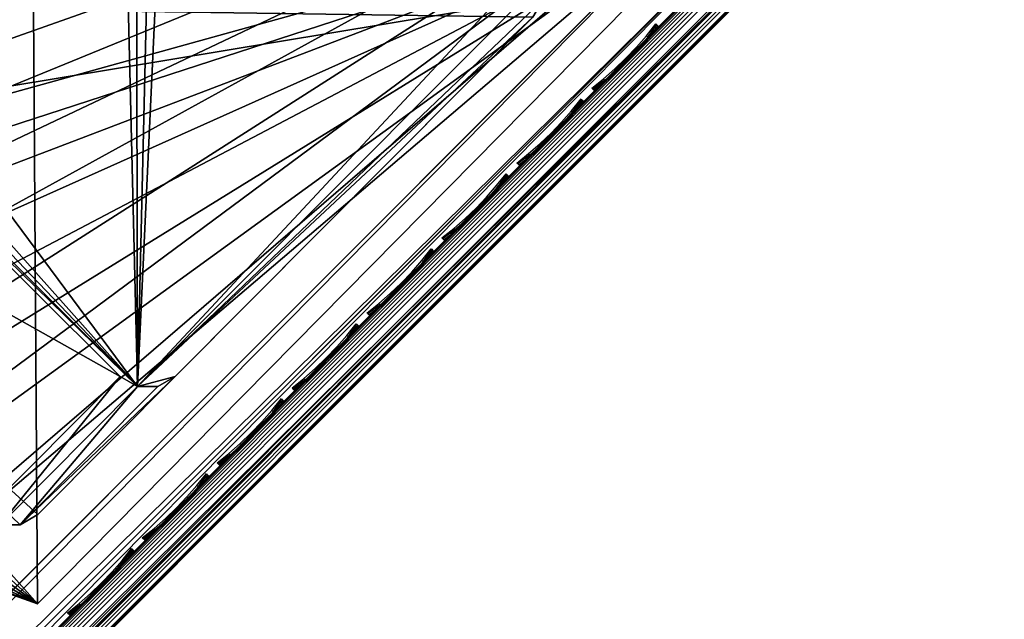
# Model space of a CAD drawing. Header units: inches. Extents: x 0 to 44.3, y -37.9 to 0.3.
# Tile 245 of 256: x 41.6 to 44.2, y -20.5 to -19. Entities that reach past the tile are written whole.
import ezdxf

# ---------------------------------------------------------------- set-up
doc = ezdxf.new("R2010")
doc.units = ezdxf.units.IN
doc.header["$LTSCALE"] = 0.03937
doc.header["$MEASUREMENT"] = 0
for name, color, linetype in [('A-FURN-3-ST', 151, 'Continuous'), ('A-FURN-3-ST-LG', 252, 'Continuous'), ('A-FURN-3-ST-LGHW', 32, 'Continuous'), ('A-FURN-3-ST-SEAM', 250, 'Continuous'), ('A-FURN-3-STITCH', 15, 'Continuous')]:
    doc.layers.add(name, color=color, linetype=linetype)

msp = doc.modelspace()

# ---------------------------------------------------------------- meshes
at = {"layer": 'A-FURN-3-ST'}
mesh = msp.add_polyface(dxfattribs=at)
corners = [(22.2944, -30.3503, 16.9), (22.3162, -30.3198, 17.1847), (20.9176, -29.3917, 17.1847), (20.8972, -29.4232, 16.9), (19.4805, -28.5245, 17.1847), (19.4616, -28.5568, 16.9), (24.1464, -30.6894, 17.9625), (22.9246, -29.4487, 18), (22.7617, -29.6822, 17.9625), (21.4877, -28.4951, 18), (21.335, -28.7354, 17.9625), (21.1928, -28.9593, 17.8526), (22.6099, -29.8998, 17.8526), (21.0706, -29.1516, 17.6778), (22.4795, -30.0866, 17.6778), (20.9767, -29.2991, 17.45), (22.3793, -30.2299, 17.45), (20.0111, -27.6039, 18), (19.869, -27.8506, 17.9625), (19.7366, -28.0805, 17.8526), (19.6228, -28.2779, 17.6778), (19.5355, -28.4293, 17.45), (18.4977, -26.777, 18), (43.3921, -18.6846, 18), (16.9501, -26.0159, 18), (31.3629, -9.3933, 18), (15.3713, -25.3218, 18), (22.5805, -29.9402, 5), (22.4711, -30.0972, 5.0381), (21.1653, -29.0011, 5), (21.0628, -29.1627, 5.0381), (19.7111, -28.1236, 5), (19.6157, -28.2894, 5.0381), (19.4616, -28.5568, 5.5), (19.4806, -28.5239, 5.3087), (20.8972, -29.4232, 5.5), (20.9177, -29.3911, 5.3087), (22.2944, -30.3503, 5.5), (22.3163, -30.3192, 5.3087), (22.3783, -30.2303, 5.1464), (20.9759, -29.2996, 5.1464), (19.5348, -28.43, 5.1464), (18.2206, -27.3092, 5), (43.8163, -18.2604, 5), (16.6965, -26.5596, 5), (29.7574, -7.792, 5), (15.1417, -25.8761, 5)]
mesh.append_faces([[corners[k] for k in face] for face in [(0, 1, 2), (0, 2, 3), (3, 2, 4), (3, 4, 5), (6, 7, 8), (7, 9, 8), (8, 9, 10), (8, 10, 11, 12), (12, 11, 13, 14), (14, 13, 15, 16), (16, 15, 2, 1), (9, 17, 10), (10, 17, 18), (10, 18, 19, 11), (11, 19, 20, 13), (13, 20, 21, 15), (15, 21, 4, 2), (17, 22, 18), (17, 23, 22), (22, 23, 24), (24, 25, 26), (27, 28, 29), (29, 28, 30), (29, 30, 31), (31, 30, 32), (33, 34, 35), (35, 34, 36), (35, 36, 37), (37, 36, 38), (39, 38, 36, 40), (40, 36, 34, 41), (28, 39, 40, 30), (30, 40, 41, 32), (31, 42, 43), (43, 42, 44), (45, 44, 46), (37, 3, 35), (35, 3, 5), (35, 5, 33)]])
mesh = msp.add_polyface(dxfattribs=at)
corners = [(43.5437, -18.5328, 17.9789), (43.3921, -18.6846, 18), (43.5819, -18.5727, 17.9728), (43.4805, -18.773, 17.9665), (43.6587, -18.6679, 17.9071), (43.5452, -18.8377, 17.875), (43.9931, -18.4372, 5.25), (27.977, -34.4533, 5.25), (43.9694, -18.4135, 5.125), (27.9533, -34.4296, 5.125), (43.9047, -18.3488, 5.0335), (27.8886, -34.3649, 5.0335), (43.8163, -18.2604, 5), (27.8002, -34.2766, 5), (28.2244, -33.8523, 18), (28.3128, -33.9407, 17.9665), (28.3775, -34.0054, 17.875), (43.5689, -18.8614, 17.75), (28.4012, -34.0291, 17.75), (28.2648, -34.1484, 17.809), (26.9717, -32.667, 18), (25.6691, -31.5366, 18), (24.3193, -30.4632, 18), (22.9246, -29.4487, 18), (21.4877, -28.4951, 18), (16.9501, -26.0159, 18), (41.8198, -17.1792, 18), (40.1953, -15.7302, 18), (38.5206, -14.3396, 18), (44.1699, -18.2604, 16.9), (27.8002, -34.6301, 5.5), (44.1699, -18.2604, 5.5), (27.8002, -34.6301, 16.9), (26.5663, -33.1094, 5), (25.2835, -31.9963, 5), (23.954, -30.9392, 5), (22.5805, -29.9402, 5), (21.1653, -29.0011, 5), (16.6965, -26.5596, 5), (42.2286, -16.7401, 5), (40.5882, -15.2768, 5), (38.8971, -13.8724, 5)]
mesh.append_faces([[corners[k] for k in face] for face in [(0, 1, 2), (2, 1, 3), (4, 3, 5), (6, 7, 8), (8, 7, 9), (8, 9, 10), (10, 9, 11), (10, 11, 12), (12, 11, 13), (1, 14, 3), (3, 14, 15), (3, 15, 5), (5, 15, 16), (5, 16, 17), (17, 16, 18), (16, 19, 18), (14, 1, 20), (20, 1, 21), (21, 1, 22), (22, 1, 23), (23, 1, 24), (25, 1, 26), (25, 26, 27), (27, 28, 25), (29, 30, 31), (31, 30, 7), (31, 7, 6), (29, 17, 18), (29, 18, 32), (32, 30, 29), (13, 33, 12), (12, 33, 34), (12, 34, 35), (35, 36, 12), (12, 36, 37), (12, 38, 39), (39, 38, 40), (40, 38, 41)]])
mesh = msp.add_polyface(dxfattribs=at)
corners = [(27.6653, -34.4123, 5.0381), (27.8002, -34.2766, 5), (27.7564, -34.3987, 5.0204), (27.8886, -34.3649, 5.0335), (27.8536, -34.4733, 5.0856), (27.9533, -34.4296, 5.125), (27.87, -34.4937, 17.6042), (27.9294, -34.4839, 17.5552), (28.0286, -34.3846, 17.6705), (27.9766, -34.387, 17.7282), (28.1419, -34.2713, 17.7562), (28.0983, -34.2652, 17.8203), (28.2648, -34.1484, 17.809), (28.2304, -34.1331, 17.8771), (28.3775, -34.0054, 17.875), (28.4012, -34.0291, 17.75), (28.284, -34.1463, 17.7337), (28.1712, -34.2591, 17.6853), (28.0673, -34.363, 17.6067), (27.9762, -34.454, 17.501), (28.2079, -34.119, 17.9069), (28.3128, -33.9407, 17.9665), (28.1128, -34.0424, 17.9727), (28.2244, -33.8523, 18), (28.0729, -34.0042, 17.9789), (27.9679, -34.1876, 17.9104), (27.9272, -34.1504, 17.9162), (27.8344, -34.3214, 17.8093), (27.7929, -34.285, 17.8146), (27.7174, -34.4387, 17.6733), (27.9464, -34.3807, 17.7535), (28.0718, -34.2552, 17.8484), (27.8366, -34.4907, 17.6257), (26.9717, -32.667, 18), (21.4877, -28.4951, 18), (43.3921, -18.6846, 18), (20.0111, -27.6039, 18), (27.8002, -34.6301, 16.9), (27.8117, -34.6186, 17.0658), (27.846, -34.5843, 17.2252), (27.9015, -34.5288, 17.3722), (43.8163, -18.2604, 5), (21.1653, -29.0011, 5), (19.7111, -28.1236, 5)]
mesh.append_faces([[corners[k] for k in face] for face in [(0, 1, 2), (2, 1, 3), (2, 3, 4), (4, 3, 5), (6, 7, 8, 9), (9, 8, 10, 11), (11, 10, 12, 13), (13, 12, 14), (15, 12, 16), (16, 12, 17), (17, 12, 10), (17, 10, 18), (18, 10, 8), (18, 8, 19), (13, 14, 20), (20, 14, 21), (20, 21, 22), (22, 21, 23), (22, 23, 24), (22, 24, 25), (25, 24, 26), (25, 26, 27), (27, 26, 28), (27, 28, 29), (30, 9, 11, 31), (31, 11, 13, 20), (29, 32, 30, 27), (27, 30, 31, 25), (25, 31, 20, 22), (33, 24, 23), (34, 35, 36), (37, 15, 38), (38, 15, 39), (39, 15, 40), (40, 15, 19), (19, 15, 18), (18, 15, 17), (17, 15, 16), (41, 42, 43)]])
at = {"layer": 'A-FURN-3-ST-LG'}
mesh = msp.add_polyface(dxfattribs=at)
corners = [(40.2502, -18.942, 4.7965), (41.5512, -20.2562, 4.7965), (40.2762, -18.9865, 4.7965), (41.596, -20.2819, 4.7965), (41.6479, -20.2817, 4.7965), (41.6929, -20.2555, 4.7965), (42.9617, -18.9813, 4.7965), (42.9875, -18.9365, 4.7965), (42.9874, -18.8847, 4.7965), (42.9614, -18.84, 4.7965), (41.6872, -17.5711, 4.7965), (41.6422, -17.5451, 4.7965), (41.5903, -17.5451, 4.7965), (41.5455, -17.571, 4.7965), (40.2758, -18.846, 4.7965), (40.2501, -18.8906, 4.7965), (42.9874, -18.8847, 0.0002), (42.9614, -18.84, 0.0002), (42.9875, -18.9365, 0.0002), (42.9617, -18.9813, 0.0002), (42.0413, -17.9237, 0.0002), (41.9962, -17.8977, 0.0002), (41.9443, -17.8977, 0.0002), (41.8996, -17.9235, 0.0002), (41.9038, -19.9021, 0.0002), (41.9486, -19.9278, 0.0002), (42.0005, -19.9276, 0.0002), (42.0455, -19.9014, 0.0002), (40.9828, -18.985, 0.0002), (40.9569, -18.9405, 0.0002), (40.9568, -18.8892, 0.0002), (40.9825, -18.8445, 0.0002), (41.076, -18.7506, 0.0002)]
mesh.append_faces([[corners[k] for k in face] for face in [(17, 9, 16), (9, 8, 16), (19, 18, 6), (18, 7, 6), (9, 17, 10), (17, 20, 10), (10, 20, 11), (20, 21, 11), (11, 21, 12), (21, 22, 12), (12, 22, 13), (22, 23, 13), (1, 24, 3), (24, 25, 3), (3, 25, 4), (25, 26, 4), (5, 4, 27), (4, 26, 27), (27, 19, 5), (19, 6, 5), (28, 24, 2), (24, 1, 2), (28, 2, 29), (2, 0, 29), (29, 0, 30), (0, 15, 30), (30, 15, 31), (15, 14, 31), (31, 14, 23), (14, 13, 23)]])
mesh.append_faces([[corners[k] for k in face] for face in [(31, 32, 25)]], dxfattribs={"vtx0": -1, "vtx1": -1})
mesh.append_faces([[corners[k] for k in face] for face in [(32, 31, 23), (32, 23, 25)]], dxfattribs={"vtx0": -1, "vtx2": -1})
mesh.append_faces([[corners[k] for k in face] for face in [(2, 1, 0), (16, 8, 18), (24, 28, 25), (23, 22, 25)]], dxfattribs={"vtx1": -1})
mesh.append_faces([[corners[k] for k in face] for face in [(1, 3, 0), (3, 4, 0), (4, 5, 0), (5, 6, 0), (6, 7, 0), (7, 8, 0), (8, 9, 0), (9, 10, 0), (10, 11, 0), (11, 12, 0), (12, 13, 0), (13, 14, 0), (28, 29, 25), (29, 30, 25), (22, 21, 25), (21, 20, 25), (20, 17, 25), (17, 16, 25), (16, 18, 25), (18, 19, 25), (19, 27, 25)]], dxfattribs={"vtx1": -1, "vtx2": -1})
mesh.append_faces([[corners[k] for k in face] for face in [(14, 15, 0), (8, 7, 18), (30, 31, 25), (27, 26, 25)]], dxfattribs={"vtx2": -1})
at = {"layer": 'A-FURN-3-ST-LGHW'}
mesh = msp.add_polyface(dxfattribs=at)
corners = [(41.6922, -20.4845, 5.0002), (39.2743, -19.5465, 5.0002), (39.5764, -19.7302, 5.0002), (39.0695, -19.2582, 5.0002), (38.9957, -18.9123, 5.0002), (39.0649, -18.5656, 5.0002), (39.2659, -18.2745, 5.0002), (39.5656, -18.0868, 5.0002), (41.6712, -17.3047, 5.0002), (43.2716, -18.8841, 5.0002), (39.5764, -19.7302, 4.7504), (39.2743, -19.5465, 4.7504), (39.0695, -19.2582, 4.7504), (38.9957, -18.9123, 4.7504), (39.0649, -18.5656, 4.7504), (39.2659, -18.2745, 4.7504), (39.5656, -18.0868, 4.7504), (41.6922, -20.4845, 4.7504), (43.2716, -18.8841, 4.7504), (41.6712, -17.3047, 4.7504)]
mesh.append_faces([[corners[k] for k in face] for face in [(1, 10, 2), (1, 11, 10), (3, 11, 1), (3, 12, 11), (4, 12, 3), (4, 13, 12), (5, 13, 4), (5, 14, 13), (6, 14, 5), (6, 15, 14), (16, 6, 7), (16, 15, 6), (19, 7, 8), (19, 16, 7), (0, 10, 17), (0, 2, 10)]])
mesh.append_faces([[corners[k] for k in face] for face in [(0, 1, 2), (11, 17, 10), (18, 8, 9), (17, 9, 0)]], dxfattribs={"vtx0": -1})
mesh.append_faces([[corners[k] for k in face] for face in [(0, 3, 1), (0, 4, 3), (0, 5, 4), (0, 6, 5), (0, 7, 6), (0, 8, 7), (11, 18, 17), (11, 19, 18), (11, 16, 19), (11, 15, 16), (11, 14, 15), (11, 13, 14)]], dxfattribs={"vtx0": -1, "vtx2": -1})
mesh.append_faces([[corners[k] for k in face] for face in [(0, 9, 8), (11, 12, 13), (18, 19, 8), (17, 18, 9)]], dxfattribs={"vtx2": -1})
at = {"layer": 'A-FURN-3-ST-SEAM'}
mesh = msp.add_polyface(dxfattribs=at)
corners = [(43.6661, -18.684, 17.8324), (43.6787, -18.6964, 17.8334), (43.5487, -18.8264, 17.8515), (43.5362, -18.8139, 17.8505), (38.4927, -23.8824, 17.8515), (38.4802, -23.8699, 17.8505), (33.4367, -28.9384, 17.8515), (33.4242, -28.9259, 17.8505), (28.4081, -34.0218, 17.9045), (28.4069, -34.0207, 17.8868), (33.4629, -28.9647, 17.8868), (33.4641, -28.9658, 17.9045), (38.519, -23.9087, 17.8868), (38.5201, -23.9098, 17.9045), (43.575, -18.8527, 17.8868), (43.5761, -18.8538, 17.9045), (43.7098, -18.7178, 17.868), (43.7134, -18.7166, 17.8854), (43.842, -18.5856, 17.8117), (43.8479, -18.582, 17.8281), (43.8062, -18.5689, 17.7791), (43.8196, -18.5784, 17.7858), (43.6911, -18.7068, 17.8406), (43.5601, -18.8378, 17.8588), (38.5041, -23.8939, 17.8588), (33.4481, -28.9499, 17.8588), (43.5056, -18.7833, 17.9), (43.5106, -18.7883, 17.9255), (43.6365, -18.6524, 17.8825), (43.6507, -18.6481, 17.906), (43.6422, -18.6466, 17.881), (38.4546, -23.8443, 17.9255), (38.4496, -23.8393, 17.9), (33.3985, -28.9003, 17.9255), (33.3936, -28.8953, 17.9), (28.3425, -33.9563, 17.9255), (33.4068, -28.9086, 17.939), (38.4628, -23.8526, 17.939), (43.5188, -18.7965, 17.939), (43.6608, -18.6546, 17.9192), (33.4179, -28.9197, 17.9472), (38.474, -23.8637, 17.9472), (43.53, -18.8077, 17.9472), (43.6731, -18.6646, 17.9272), (28.4046, -34.0184, 17.9217), (33.4606, -28.9624, 17.9217), (38.5167, -23.9064, 17.9217), (43.5727, -18.8504, 17.9217), (43.7123, -18.7108, 17.9022), (43.8491, -18.5739, 17.8439), (33.4026, -28.9044, 17.8675), (33.396, -28.8977, 17.8826), (38.452, -23.8417, 17.8826), (38.4586, -23.8484, 17.8675), (43.508, -18.7857, 17.8826), (43.5146, -18.7923, 17.8675), (43.6423, -18.6515, 17.8639), (43.6468, -18.6601, 17.8491), (28.3375, -33.9513, 17.9), (43.6977, -18.6896, 17.9259), (43.5548, -18.8325, 17.9459), (38.4988, -23.8885, 17.9459), (33.4427, -28.9445, 17.9459), (43.7069, -18.7014, 17.9164), (43.5653, -18.843, 17.9362), (38.5093, -23.899, 17.9362), (33.4533, -28.955, 17.9362), (43.6551, -18.6714, 17.8381), (43.5244, -18.8021, 17.8563), (38.4684, -23.8581, 17.8563), (33.4124, -28.9141, 17.8563)]
mesh.append_faces([[corners[k] for k in face] for face in [(0, 1, 2, 3), (3, 2, 4, 5), (5, 4, 6, 7), (8, 9, 10, 11), (11, 10, 12, 13), (13, 12, 14, 15), (15, 14, 16, 17), (17, 16, 18, 19), (20, 21, 22, 1), (1, 22, 23, 2), (2, 23, 24, 4), (4, 24, 25, 6), (26, 27, 28), (28, 27, 29), (28, 29, 30), (27, 26, 31), (31, 26, 32), (31, 32, 33), (33, 32, 34), (33, 34, 35), (33, 36, 37, 31), (31, 37, 38, 27), (27, 38, 39, 29), (36, 40, 41, 37), (37, 41, 42, 38), (38, 42, 43, 39), (44, 8, 11, 45), (45, 11, 13, 46), (46, 13, 15, 47), (47, 15, 17, 48), (48, 17, 19, 49), (50, 51, 52, 53), (53, 52, 54, 55), (55, 54, 56, 57), (51, 58, 34), (51, 34, 52), (52, 34, 32), (52, 32, 54), (54, 32, 26), (54, 26, 28), (54, 28, 56), (56, 28, 30), (59, 43, 42, 60), (60, 42, 41, 61), (61, 41, 40, 62), (63, 59, 60, 64), (64, 60, 61, 65), (65, 61, 62, 66), (48, 63, 64, 47), (47, 64, 65, 46), (46, 65, 66, 45), (21, 18, 16, 22), (22, 16, 14, 23), (23, 14, 12, 24), (24, 12, 10, 25), (67, 0, 3, 68), (68, 3, 5, 69), (69, 5, 7, 70), (57, 67, 68, 55), (55, 68, 69, 53), (53, 69, 70, 50)]])
at = {"layer": 'A-FURN-3-STITCH'}
mesh = msp.add_polyface(dxfattribs=at)
corners = [(43.2834, -19.0046, 17.9499), (43.2592, -19.0348, 17.9556), (43.2594, -19.0351, 17.9608), (43.2818, -19.0031, 17.9514), (43.2335, -19.0641, 17.9588), (43.2337, -19.0644, 17.964), (43.2563, -19.0321, 17.9637), (43.2787, -19, 17.9543), (43.2065, -19.0924, 17.9594), (43.2067, -19.0927, 17.9646), (43.2306, -19.0614, 17.9669), (43.253, -19.0288, 17.9615), (43.2772, -18.9985, 17.9558), (43.1783, -19.1194, 17.9575), (43.1785, -19.1197, 17.9627), (43.2036, -19.0897, 17.9675), (43.2273, -19.0581, 17.9646), (43.149, -19.1449, 17.953), (43.1492, -19.1453, 17.9582), (43.1754, -19.1167, 17.9656), (43.2003, -19.0863, 17.9652), (43.119, -19.169, 17.9461), (43.1175, -19.1675, 17.9476), (43.1462, -19.1423, 17.9611), (43.1721, -19.1133, 17.9633), (43.1144, -19.1645, 17.9505), (43.1429, -19.1389, 17.9589), (43.1128, -19.1629, 17.9519)]
mesh.append_faces([[corners[k] for k in face] for face in [(0, 1, 2, 3), (1, 4, 5, 2), (3, 2, 6, 7), (4, 8, 9, 5), (2, 5, 10, 6), (7, 6, 11, 12), (8, 13, 14, 9), (5, 9, 15, 10), (6, 10, 16, 11), (13, 17, 18, 14), (9, 14, 19, 15), (10, 15, 20, 16), (17, 21, 22, 18), (14, 18, 23, 19), (15, 19, 24, 20), (18, 22, 25, 23), (19, 23, 26, 24), (23, 25, 27, 26)]])
mesh = msp.add_polyface(dxfattribs=at)
corners = [(43.0914, -19.1966, 17.9499), (43.0672, -19.2268, 17.9556), (43.0674, -19.2271, 17.9608), (43.0898, -19.1951, 17.9514), (43.0415, -19.2561, 17.9588), (43.0417, -19.2564, 17.964), (43.0643, -19.2241, 17.9637), (43.0867, -19.192, 17.9543), (43.0145, -19.2844, 17.9594), (43.0147, -19.2847, 17.9646), (43.0386, -19.2534, 17.9669), (43.061, -19.2208, 17.9615), (43.0852, -19.1905, 17.9558), (42.9863, -19.3114, 17.9575), (42.9865, -19.3117, 17.9627), (43.0116, -19.2817, 17.9675), (43.0353, -19.2501, 17.9646), (42.957, -19.3369, 17.953), (42.9572, -19.3373, 17.9582), (42.9834, -19.3087, 17.9656), (43.0083, -19.2783, 17.9652), (42.927, -19.361, 17.9461), (42.9255, -19.3595, 17.9476), (42.9542, -19.3343, 17.9611), (42.9801, -19.3053, 17.9633), (42.9224, -19.3565, 17.9505), (42.9509, -19.3309, 17.9589), (42.9208, -19.3549, 17.9519)]
mesh.append_faces([[corners[k] for k in face] for face in [(0, 1, 2, 3), (1, 4, 5, 2), (3, 2, 6, 7), (4, 8, 9, 5), (2, 5, 10, 6), (7, 6, 11, 12), (8, 13, 14, 9), (5, 9, 15, 10), (6, 10, 16, 11), (13, 17, 18, 14), (9, 14, 19, 15), (10, 15, 20, 16), (17, 21, 22, 18), (14, 18, 23, 19), (15, 19, 24, 20), (18, 22, 25, 23), (19, 23, 26, 24), (23, 25, 27, 26)]])
mesh = msp.add_polyface(dxfattribs=at)
corners = [(42.8994, -19.3886, 17.9499), (42.8752, -19.4188, 17.9556), (42.8754, -19.4191, 17.9608), (42.8978, -19.3871, 17.9514), (42.8495, -19.4481, 17.9588), (42.8497, -19.4484, 17.964), (42.8723, -19.4161, 17.9637), (42.8947, -19.384, 17.9543), (42.8225, -19.4764, 17.9594), (42.8227, -19.4767, 17.9646), (42.8466, -19.4454, 17.9669), (42.869, -19.4128, 17.9615), (42.8932, -19.3825, 17.9558), (42.7943, -19.5034, 17.9575), (42.7945, -19.5037, 17.9627), (42.8196, -19.4737, 17.9675), (42.8433, -19.4421, 17.9646), (42.765, -19.5289, 17.953), (42.7652, -19.5293, 17.9582), (42.7914, -19.5007, 17.9656), (42.8163, -19.4703, 17.9652), (42.735, -19.553, 17.9461), (42.7334, -19.5515, 17.9476), (42.7622, -19.5263, 17.9611), (42.7881, -19.4973, 17.9633), (42.7304, -19.5485, 17.9505), (42.7589, -19.5229, 17.9589), (42.7288, -19.5469, 17.9519)]
mesh.append_faces([[corners[k] for k in face] for face in [(0, 1, 2, 3), (1, 4, 5, 2), (3, 2, 6, 7), (4, 8, 9, 5), (2, 5, 10, 6), (7, 6, 11, 12), (8, 13, 14, 9), (5, 9, 15, 10), (6, 10, 16, 11), (13, 17, 18, 14), (9, 14, 19, 15), (10, 15, 20, 16), (17, 21, 22, 18), (14, 18, 23, 19), (15, 19, 24, 20), (18, 22, 25, 23), (19, 23, 26, 24), (23, 25, 27, 26)]])
mesh = msp.add_polyface(dxfattribs=at)
corners = [(42.7074, -19.5806, 17.9499), (42.6832, -19.6108, 17.9556), (42.6834, -19.6111, 17.9608), (42.7058, -19.5791, 17.9514), (42.6575, -19.6401, 17.9588), (42.6577, -19.6404, 17.964), (42.6803, -19.6081, 17.9637), (42.7027, -19.576, 17.9543), (42.6305, -19.6684, 17.9594), (42.6307, -19.6687, 17.9646), (42.6546, -19.6374, 17.9669), (42.677, -19.6048, 17.9615), (42.7012, -19.5745, 17.9558), (42.6023, -19.6954, 17.9575), (42.6025, -19.6957, 17.9627), (42.6276, -19.6657, 17.9675), (42.6513, -19.6341, 17.9646), (42.573, -19.7209, 17.953), (42.5732, -19.7213, 17.9582), (42.5994, -19.6927, 17.9656), (42.6243, -19.6623, 17.9652), (42.543, -19.745, 17.9461), (42.5414, -19.7435, 17.9476), (42.5702, -19.7183, 17.9611), (42.5961, -19.6893, 17.9633), (42.5384, -19.7405, 17.9505), (42.5669, -19.7149, 17.9589), (42.5368, -19.7389, 17.9519)]
mesh.append_faces([[corners[k] for k in face] for face in [(0, 1, 2, 3), (1, 4, 5, 2), (3, 2, 6, 7), (4, 8, 9, 5), (2, 5, 10, 6), (7, 6, 11, 12), (8, 13, 14, 9), (5, 9, 15, 10), (6, 10, 16, 11), (13, 17, 18, 14), (9, 14, 19, 15), (10, 15, 20, 16), (17, 21, 22, 18), (14, 18, 23, 19), (15, 19, 24, 20), (18, 22, 25, 23), (19, 23, 26, 24), (23, 25, 27, 26)]])
mesh = msp.add_polyface(dxfattribs=at)
corners = [(42.5154, -19.7726, 17.9499), (42.4912, -19.8028, 17.9556), (42.4914, -19.8031, 17.9608), (42.5138, -19.7711, 17.9514), (42.4655, -19.8321, 17.9588), (42.4657, -19.8324, 17.964), (42.4883, -19.8001, 17.9637), (42.5107, -19.768, 17.9543), (42.4385, -19.8604, 17.9594), (42.4387, -19.8607, 17.9646), (42.4626, -19.8294, 17.9669), (42.485, -19.7968, 17.9615), (42.5092, -19.7665, 17.9558), (42.4103, -19.8874, 17.9575), (42.4105, -19.8877, 17.9627), (42.4356, -19.8577, 17.9675), (42.4593, -19.8261, 17.9646), (42.381, -19.9129, 17.953), (42.3812, -19.9133, 17.9582), (42.4074, -19.8847, 17.9656), (42.4323, -19.8543, 17.9652), (42.351, -19.937, 17.9461), (42.3494, -19.9355, 17.9476), (42.3782, -19.9103, 17.9611), (42.4041, -19.8813, 17.9633), (42.3464, -19.9325, 17.9505), (42.3749, -19.9069, 17.9589), (42.3448, -19.9309, 17.9519)]
mesh.append_faces([[corners[k] for k in face] for face in [(0, 1, 2, 3), (1, 4, 5, 2), (3, 2, 6, 7), (4, 8, 9, 5), (2, 5, 10, 6), (7, 6, 11, 12), (8, 13, 14, 9), (5, 9, 15, 10), (6, 10, 16, 11), (13, 17, 18, 14), (9, 14, 19, 15), (10, 15, 20, 16), (17, 21, 22, 18), (14, 18, 23, 19), (15, 19, 24, 20), (18, 22, 25, 23), (19, 23, 26, 24), (23, 25, 27, 26)]])
mesh = msp.add_polyface(dxfattribs=at)
corners = [(42.3234, -19.9646, 17.9499), (42.2992, -19.9948, 17.9556), (42.2994, -19.9951, 17.9608), (42.3218, -19.9631, 17.9514), (42.2735, -20.0241, 17.9588), (42.2737, -20.0244, 17.964), (42.2963, -19.9921, 17.9637), (42.3187, -19.96, 17.9543), (42.2465, -20.0524, 17.9594), (42.2467, -20.0527, 17.9646), (42.2706, -20.0214, 17.9669), (42.293, -19.9888, 17.9615), (42.3172, -19.9585, 17.9558), (42.2183, -20.0794, 17.9575), (42.2185, -20.0797, 17.9627), (42.2436, -20.0497, 17.9675), (42.2673, -20.0181, 17.9646), (42.189, -20.1049, 17.953), (42.1892, -20.1053, 17.9582), (42.2154, -20.0767, 17.9656), (42.2403, -20.0463, 17.9652), (42.159, -20.129, 17.9461), (42.1574, -20.1275, 17.9476), (42.1862, -20.1023, 17.9611), (42.2121, -20.0733, 17.9633), (42.1544, -20.1245, 17.9505), (42.1829, -20.0989, 17.9589), (42.1528, -20.1229, 17.9519)]
mesh.append_faces([[corners[k] for k in face] for face in [(0, 1, 2, 3), (1, 4, 5, 2), (3, 2, 6, 7), (4, 8, 9, 5), (2, 5, 10, 6), (7, 6, 11, 12), (8, 13, 14, 9), (5, 9, 15, 10), (6, 10, 16, 11), (13, 17, 18, 14), (9, 14, 19, 15), (10, 15, 20, 16), (17, 21, 22, 18), (14, 18, 23, 19), (15, 19, 24, 20), (18, 22, 25, 23), (19, 23, 26, 24), (23, 25, 27, 26)]])
mesh = msp.add_polyface(dxfattribs=at)
corners = [(42.1314, -20.1566, 17.9499), (42.1072, -20.1868, 17.9556), (42.1074, -20.1871, 17.9608), (42.1298, -20.1551, 17.9514), (42.0815, -20.2161, 17.9588), (42.0817, -20.2164, 17.964), (42.1043, -20.1841, 17.9637), (42.1267, -20.152, 17.9543), (42.0545, -20.2444, 17.9594), (42.0547, -20.2447, 17.9646), (42.0786, -20.2134, 17.9669), (42.101, -20.1808, 17.9615), (42.1252, -20.1505, 17.9558), (42.0263, -20.2714, 17.9575), (42.0265, -20.2717, 17.9627), (42.0516, -20.2417, 17.9675), (42.0753, -20.2101, 17.9646), (41.997, -20.2969, 17.953), (41.9972, -20.2973, 17.9582), (42.0234, -20.2687, 17.9656), (42.0483, -20.2383, 17.9652), (41.967, -20.321, 17.9461), (41.9654, -20.3195, 17.9476), (41.9942, -20.2943, 17.9611), (42.0201, -20.2653, 17.9633), (41.9624, -20.3165, 17.9505), (41.9909, -20.2909, 17.9589), (41.9608, -20.3149, 17.9519)]
mesh.append_faces([[corners[k] for k in face] for face in [(0, 1, 2, 3), (1, 4, 5, 2), (3, 2, 6, 7), (4, 8, 9, 5), (2, 5, 10, 6), (7, 6, 11, 12), (8, 13, 14, 9), (5, 9, 15, 10), (6, 10, 16, 11), (13, 17, 18, 14), (9, 14, 19, 15), (10, 15, 20, 16), (17, 21, 22, 18), (14, 18, 23, 19), (15, 19, 24, 20), (18, 22, 25, 23), (19, 23, 26, 24), (23, 25, 27, 26)]])
mesh = msp.add_polyface(dxfattribs=at)
corners = [(41.9393, -20.3486, 17.9499), (41.9152, -20.3788, 17.9556), (41.9154, -20.3791, 17.9608), (41.9378, -20.3471, 17.9514), (41.8895, -20.4081, 17.9588), (41.8897, -20.4084, 17.964), (41.9123, -20.3761, 17.9637), (41.9347, -20.344, 17.9543), (41.8625, -20.4364, 17.9594), (41.8627, -20.4367, 17.9646), (41.8866, -20.4054, 17.9669), (41.909, -20.3728, 17.9615), (41.9332, -20.3425, 17.9558), (41.8343, -20.4634, 17.9575), (41.8345, -20.4637, 17.9627), (41.8596, -20.4337, 17.9675), (41.8833, -20.4021, 17.9646), (41.805, -20.4889, 17.953), (41.8052, -20.4893, 17.9582), (41.8314, -20.4607, 17.9656), (41.8563, -20.4303, 17.9652), (41.775, -20.513, 17.9461), (41.7734, -20.5115, 17.9476), (41.8022, -20.4863, 17.9611), (41.8281, -20.4573, 17.9633), (41.7704, -20.5085, 17.9505), (41.7989, -20.4829, 17.9589), (41.7688, -20.5069, 17.9519)]
mesh.append_faces([[corners[k] for k in face] for face in [(0, 1, 2, 3), (1, 4, 5, 2), (3, 2, 6, 7), (4, 8, 9, 5), (2, 5, 10, 6), (7, 6, 11, 12), (8, 13, 14, 9), (5, 9, 15, 10), (6, 10, 16, 11), (13, 17, 18, 14), (9, 14, 19, 15), (10, 15, 20, 16), (17, 21, 22, 18), (14, 18, 23, 19), (15, 19, 24, 20), (18, 22, 25, 23), (19, 23, 26, 24), (23, 25, 27, 26)]])

doc.saveas('drawing.dxf')
